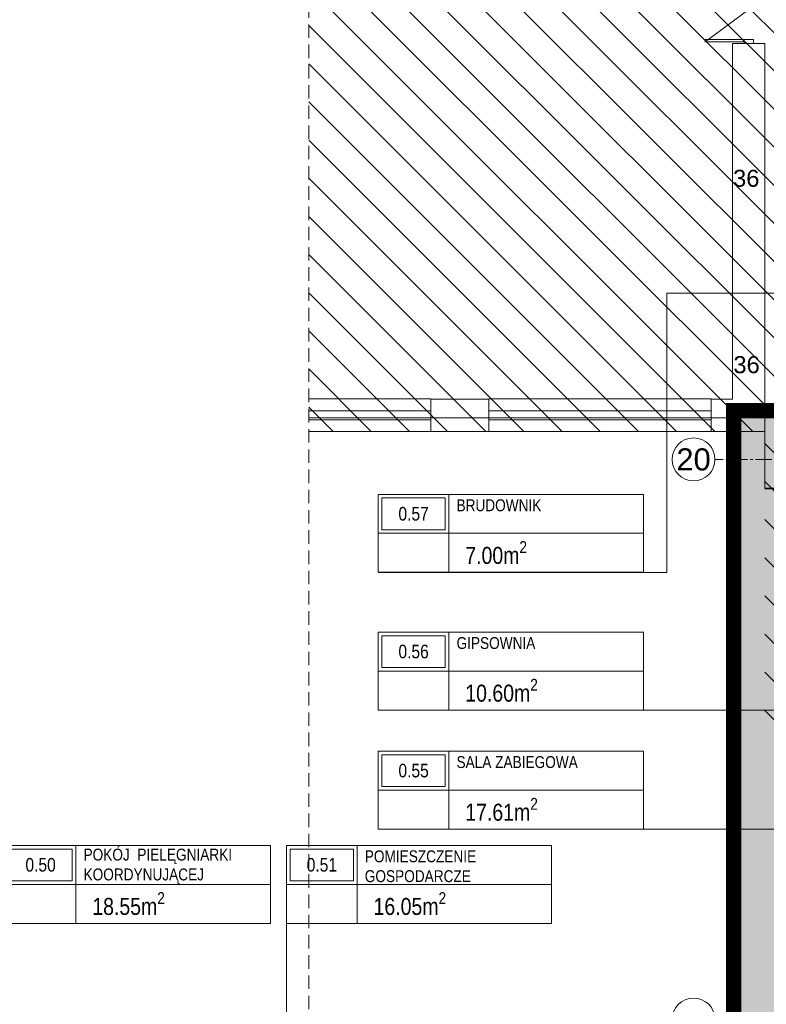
# Model space of a CAD drawing. Header units: millimetres. Extents: x -9409 to 0, y -5353 to 3057.
# Tile 150 of 256: x -7079 to -6201, y -1454 to -295. Entities that reach past the tile are written whole.
import ezdxf
from ezdxf.enums import TextEntityAlignment as Align

# ---------------------------------------------------------------- set-up
doc = ezdxf.new("R2010")
doc.units = ezdxf.units.MM
for name, pattern in [('ACAD_ISO02W100', [15, 12, -3]), ('CACHE2', [4.7625, 3.175, -1.5875]), ('CENTER2', [28.575, 19.05, -3.175, 3.175, -3.175]), ('DASHED2', [0.375, 0.25, -0.125])]:
    doc.linetypes.add(name, pattern=pattern)
for name, color, linetype, lineweight in [('A-AREA-____-IDEN', 81, 'Continuous', 5), ('sq_bud istn', 253, 'Continuous', 15), ('SQ_HATCH', 140, 'Continuous', 13), ('SQ_ISTN.Ściany', 140, 'Continuous', 35), ('SQ_Opisy', 7, 'Continuous', 18), ('SQ_Osie', 220, 'CENTER2', 9), ('SQ_PROJ.Ściany', 7, 'Continuous', 35), ('SQ_TECHNOLOGIA OPIS', 7, 'Continuous', 9), ('SQ_ZAKRES_OPRACOWANIA', 7, 'ACAD_ISO02W100', 20)]:
    doc.layers.add(name, color=color, linetype=linetype, lineweight=lineweight)
doc.layers.add('SQ_STOLARKA ISTNIEJĄCA', color=7, linetype='Continuous', lineweight=9, true_color=0x575757)
doc.styles.add('ARIAL', font='arial.ttf')
doc.styles.add('Arial Narrow_2', font='ARIALN.TTF', dxfattribs={"height": 20})
doc.styles.get("Standard").update_dxf_attribs({"font": 'arial.ttf'})

# ---------------------------------------------------------------- blocks, each defined once
blk = doc.blocks.new('ET_pom_prokocim 1_200 - SZEROKA --4287470-__- 0_00 parter')
at = {"layer": 'A-AREA-____-IDEN'}
blk.add_line((2.943, 0.629), (2.943, -1.377), dxfattribs=at)
blk.add_wipeout([(-3.629, 2.634), (10, 2.634), (10, -1.377), (-3.629, -1.377)])
for p, q in [((-3.629, -1.377), (-3.629, 2.634)), ((-3.629, 2.634), (10, 2.634)), ((0, 0.629), (0, 2.634)), ((10, 2.634), (10, -1.377)), ((-3.629, 0.629), (0, 0.629)), ((0, 0.629), (0, -1.377)), ((10, 0.629), (0, 0.629)), ((10, -1.377), (-3.629, -1.377))]:
    blk.add_line(p, q, dxfattribs=at)
blk.add_lwpolyline([(-3.441, 0.817), (-0.188, 0.817), (-0.188, 2.446), (-3.441, 2.446)], close=True, dxfattribs=at)
blk = doc.blocks.new('stan projektowany')
at = {"layer": 'sq_bud istn'}
h = blk.add_hatch(dxfattribs=at)
h.set_pattern_fill('LINE', color=256, scale=10, angle=135)
h.set_pattern_definition([(135, (-52710.16, -21414.304), (-22.45064, -22.45064), [])])
h.paths.add_polyline_path([(-15144.6, 11515.6), (-15046.6, 11515.6), (-15046.6, 11778), (-17204.5, 11778), (-17204.5, 11515.6), (-16664.6, 11515.6), (-16668, 10408.7), (-17204.5, 10408.7), (-17204.5, 8874.3), (-16668, 8874.3), (-16668, 8504), (-16382.6, 8503.7), (-16382.9, 8841.2), (-16219.6, 8841.2), (-16219.6, 9267.6), (-16019.6, 9267.6), (-16019.6, 10563.1), (-15789.6, 10563.1), (-15789.6, 10483.6), (-15752.6, 10483.6), (-15144.6, 10483.6)])
at = {"layer": 'SQ_HATCH'}
h = blk.add_hatch(dxfattribs=at)
h.set_pattern_fill('ANGLE')
h.set_pattern_definition([(0, (-10464.962, 6233.929), (0, 6.985), [5.08, -1.905]), (90, (-10464.962, 6233.929), (-6.985, 4e-16), [5.08, -1.905])])
h.paths.add_polyline_path([(-15233.1, 8198.7), (-15198.1, 8198.7), (-15176.6, 8198.7), (-15176.6, 8216.2), (-15144.6, 8216.2), (-15144.6, 8147.2), (-15144.6, 7886.2), (-15144.6, 7837.2), (-15144.6, 7734.8), (-15104.7, 7734.8), (-15104.6, 10535.6), (-15737.6, 10535.6), (-15737.6, 10615.6), (-15789.6, 10615.6), (-16075.6, 10615.6), (-16075.6, 9587.3), (-16120.1, 9587.3), (-16120.1, 9436.6), (-16071.6, 9436.6), (-16071.6, 9307.6), (-16259.6, 9307.6), (-16259.6, 8898.7), (-16704.6, 8898.7), (-16704.6, 7768.2), (-16704.6, 7751.8), (-16685.6, 7751.8), (-16685.6, 7130.6), (-16718.1, 7131.6), (-16718.1, 7178.2), (-16999.6, 7178.2), (-16999.6, 7808.2), (-19394.6, 7808.2), (-19394.6, 6211.2), (-19462.5, 6211.2), (-19462.5, 5925.5), (-18509.3, 5925.5), (-18509.3, 6211.2), (-17103, 6223), (-17103, 5881.5), (-15104.7, 5873.3), (-15104.7, 7734.8), (-15144.6, 7734.8), (-15144.6, 7707.2), (-15176.6, 7707.2), (-15176.6, 7706.7), (-15176.6, 7706.7), (-15259.9, 7706.7), (-15259.9, 7706.8), (-15259.9, 7707.2), (-15292.7, 7707.2), (-15292.7, 7696.7), (-15292.7, 7696.7), (-15292.7, 7706.7), (-15297.7, 7706.6), (-15297.7, 7699.4, 0.414214), (-15297.4, 7699.1), (-15296.5, 7699.1, -0.414214), (-15296.2, 7698.8), (-15296.2, 7696.9, 0.527766), (-15295.9, 7696.6, -0.450501), (-15295.3, 7696.1, -0.414104), (-15295.8, 7695.5), (-15295.1, 7695.5), (-15295.8, 7695.5, -0.414323), (-15296.3, 7696.1, -0.409171), (-15295.9, 7696.7, -0.450389), (-15296.2, 7696.9), (-15296.2, 7698.8, 0.414214), (-15296.5, 7699.1), (-15297.4, 7699.1, -0.414214), (-15297.7, 7699.4), (-15297.7, 7706.6), (-15292.7, 7706.7), (-15292.7, 7707.2), (-15259.9, 7707.2), (-15259.9, 7734.8), (-15473.3, 7734.8), (-15473.3, 7771.1, -0.414214), (-15477.3, 7775.1, -1), (-15469.3, 7775.1, -0.414214), (-15473.3, 7771.1), (-15473.3, 7749.3), (-15457.7, 7749.3), (-15457.7, 7760.1), (-15458, 7760.2), (-15458, 7773.9), (-15458, 7787.5), (-15457.7, 7799.3), (-15457.7, 7787.6), (-15431.6, 7791.4, -0.038172), (-15428, 7791.6, -0.032853), (-15424.8, 7791.4, -0.057631), (-15419.7, 7790.2, -0.057695), (-15415.5, 7788, -0.068919), (-15411.9, 7784.8, -0.070278), (-15409.4, 7780.9, -0.066142), (-15408.2, 7776.7, -0.045653), (-15407.9, 7773.2, -0.032968), (-15408.1, 7770.7, -0.068737), (-15409.4, 7766.3, -0.070278), (-15411.9, 7762.4, -0.068919), (-15415.5, 7759.2, -0.057695), (-15419.7, 7757, -0.057631), (-15424.8, 7755.8, -0.032853), (-15428, 7755.6, -0.033182), (-15431.2, 7755.8), (-15457.7, 7760.1), (-15457.7, 7749.3), (-15473.3, 7749.3), (-15473.3, 7734.8), (-15259.9, 7734.8), (-15259.9, 7837.1), (-15259.9, 7837.1), (-15259.9, 7837.1), (-15176.6, 7837.2), (-15176.6, 7734.8), (-15144.6, 7734.8), (-15144.6, 7837.2), (-15144.6, 7886.2), (-15176.6, 7886.2), (-15176.6, 8147.2), (-15176.6, 8163.7), (-15198.1, 8163.7), (-15233.1, 8163.7)])
at = {"layer": 'sq_bud istn'}
for p, q in [((-16738.1, 9332.7), (-16687, 9370.7)), ((-16692.5, 9335.7), (-16738.1, 9335.7)), ((-16738.1, 9332.7), (-16738.1, 9335.7)), ((-16692.5, 9332.7), (-16738.1, 9332.7)), ((-16706, 9330.7), (-16706, 8912.3)), ((-16706, 9330.7), (-16668, 9330.7)), ((-16681.5, 9335.7), (-16692.5, 9335.7)), ((-16692.5, 9335.7), (-16692.5, 9330.7)), ((-16681.5, 9335.7), (-16681.5, 9330.7)), ((-16668, 9330.7), (-16668, 8874.3)), ((-17061.1, 8912.3), (-17061.1, 8874.3)), ((-17061.1, 8912.3), (-16992.8, 8912.3)), ((-16992.8, 8912.3), (-16992.8, 8874.3)), ((-16731.2, 8912.3), (-16706, 8912.3)), ((-16731.2, 8874.3), (-16731.2, 8912.3)), ((-17204.5, 8890.4), (-16697.1, 8890.4)), ((-16992.8, 8874.3), (-17061.1, 8874.3)), ((-16731.2, 8874.3), (-16668, 8874.3))]:
    blk.add_line(p, q, dxfattribs=at)
for points in [[(-17204.5, 8912.6), (-17061.1, 8912.6), (-17061.1, 8874.3), (-17204.5, 8874.3)], [(-17204.5, 8887.8), (-17061.1, 8887.8), (-17061.1, 8898.6), (-17204.5, 8898.6)]]:
    blk.add_lwpolyline(points, dxfattribs=at)
for points in [[(-16731.2, 8874.3), (-16992.8, 8874.3), (-16992.8, 8912.6), (-16731.2, 8912.6)], [(-16731.2, 8898.6), (-16992.8, 8898.6), (-16992.8, 8887.8), (-16731.2, 8887.8)]]:
    blk.add_lwpolyline(points, close=True, dxfattribs=at)
at = {"layer": 'SQ_ISTN.Ściany'}
blk.add_lwpolyline([(-16632.6, 8807.2), (-16668, 8807.2)], dxfattribs=at)
at = {"layer": 'SQ_Osie'}
blk.add_lwpolyline([(-15059.7, 8841.2), (-16726.7, 8841.2)], dxfattribs=at)
at = {"layer": 'SQ_Osie', "linetype": 'ByBlock'}
for centre in [(-16751.9, 8841.4), (-16751.9, 8182.3)]:
    blk.add_circle(centre, 25.2, dxfattribs=at)
at = {"layer": 'SQ_STOLARKA ISTNIEJĄCA', "lineweight": 13}
blk.add_line((-16668, 9330.7), (-16668, 8807.2), dxfattribs=at)
at = {"layer": 'SQ_ZAKRES_OPRACOWANIA', "linetype": 'CACHE2', "ltscale": 5}
blk.add_lwpolyline([(-14814.6, 11778), (-15737.1, 11778), (-15737.1, 11735.4), (-15837.1, 11820.5), (-15837.1, 11778), (-17204.5, 11778), (-17204.5, 11035.8), (-17162, 11035.8), (-17247.1, 10935.8), (-17204.5, 10935.8), (-17204.5, 9500.9), (-17162, 9500.9), (-17247.1, 9400.9), (-17204.5, 9400.9), (-17204.5, 8139.9), (-18379.8, 8139.9), (-18379.8, 8097.4), (-18479.8, 8182.5), (-18479.8, 8139.9), (-19419.6, 8139.9), (-19419.6, 5921)], dxfattribs=at)
at = {"layer": 'SQ_ZAKRES_OPRACOWANIA', "color": 251, "linetype": 'DASHED2', "ltscale": 100, "true_color": 0x636466, "const_width": 18}
blk.add_lwpolyline([(-15104.6, 10541.7), (-15104.7, 7946.2), (-14458.4, 7942.5), (-14458.4, 5881.5), (-17103, 5881.5), (-17103, 6223), (-18509.3, 6211.2), (-18509.3, 5925.5), (-19462.5, 5925.5), (-19462.5, 6211.2), (-19394.6, 6211.2), (-19394.6, 7808.2), (-16999.6, 7808.2), (-16999.6, 7178.2), (-16704.6, 7178.2), (-16704.6, 7768.2), (-16704.6, 8898.7), (-16259.6, 8898.7), (-16259.6, 9307.6), (-16071.6, 9307.6), (-16071.6, 9436.6)], dxfattribs=at)
at = {"layer": 'SQ_Osie'}
blk.add_text('20', height=26, dxfattribs=at).set_placement((-16751.9, 8841.4), align=Align.MIDDLE_CENTER)

msp = doc.modelspace()

# ---------------------------------------------------------------- linework, layer by layer
at = {"layer": 'A-AREA-____-IDEN'}
for p, q in [((-6318.4, -945.9), (-6318.4, -617.4)), ((-6318.4, -617.4), (-5658.5, -617.4))]:
    msp.add_line(p, q, dxfattribs=at)

# ---------------------------------------------------------------- block references
at = {"layer": 'A-AREA-____-IDEN', "lineweight": 18, "xscale": 22.88, "yscale": 22.88, "zscale": 22.88}
for p in [(-6574.7, -914.3), (-6574.7, -1076.5), (-6574.7, -1216.5), (-7013.4, -1327.4), (-6682.6, -1327.4)]:
    msp.add_blockref('ET_pom_prokocim 1_200 - SZEROKA --4287470-__- 0_00 parter', p, dxfattribs=at)

# ---------------------------------------------------------------- texts
at = {"layer": 'SQ_TECHNOLOGIA OPIS', "linetype": 'ByBlock', "char_height": 20, "width": 15.146, "attachment_point": 1, "style": 'ARIAL'}
for insert in [(-6240.5, -472.1), (-6240.1, -691.4)]:
    msp.add_mtext('36', dxfattribs=dict(at, insert=insert))

# ---------------------------------------------------------------- next in the draw order: hatches: boundary and pattern name
at = {"layer": 'SQ_HATCH'}
h = msp.add_hatch(dxfattribs=at)
h.set_pattern_fill('ANGLE')
h.set_pattern_definition([(0, (0, -3420.361), (0, 6.985), [5.08, -1.905]), (90, (0, -3420.361), (-6.985, 4e-16), [5.08, -1.905])])
h.paths.add_polyline_path([(-4768.2, -1455.6), (-4733.2, -1455.6), (-4711.7, -1455.6), (-4711.7, -1438.1), (-4679.7, -1438.1), (-4679.7, -1507.1), (-4679.7, -1768.1), (-4679.7, -1817.1), (-4679.7, -1919.5), (-4639.7, -1919.5), (-4639.7, 881.3), (-5272.7, 881.3), (-5272.7, 961.3), (-5324.7, 961.3), (-5610.7, 961.3), (-5610.7, -67), (-5655.2, -67), (-5655.2, -217.7), (-5606.7, -217.7), (-5606.7, -346.7), (-5794.7, -346.7), (-5794.7, -755.6), (-6239.7, -755.6), (-6239.7, -1886.1), (-6239.7, -1902.5), (-6220.6, -1902.5), (-6220.6, -2523.7), (-6253.2, -2522.7), (-6253.2, -2476.1), (-6534.7, -2476.1), (-6534.7, -1846.1), (-8929.7, -1846.1), (-8929.7, -3443.1), (-8997.5, -3443.1), (-8997.5, -3728.8), (-8044.3, -3728.8), (-8044.3, -3443.1), (-6638.1, -3431.3), (-6638.1, -3772.8), (-4639.7, -3781), (-4639.7, -1919.5), (-4679.7, -1919.5), (-4679.7, -1947.1), (-4711.7, -1947.1), (-4711.7, -1947.6), (-4711.7, -1947.6), (-4794.9, -1947.6), (-4794.9, -1947.5), (-4794.9, -1947.1), (-4827.7, -1947.1), (-4827.7, -1957.6), (-4827.7, -1957.6), (-4827.7, -1947.6), (-4832.7, -1947.6), (-4832.7, -1954.8, 0.414214), (-4832.4, -1955.1), (-4831.5, -1955.1, -0.414214), (-4831.2, -1955.4), (-4831.2, -1957.3, 0.527766), (-4830.9, -1957.7, -0.450501), (-4830.3, -1958.2, -0.414104), (-4830.8, -1958.8), (-4830.1, -1958.8), (-4830.8, -1958.8, -0.414323), (-4831.4, -1958.2, -0.409171), (-4830.9, -1957.6, -0.450389), (-4831.2, -1957.3), (-4831.2, -1955.4, 0.414214), (-4831.5, -1955.1), (-4832.4, -1955.1, -0.414214), (-4832.7, -1954.8), (-4832.7, -1947.6), (-4827.7, -1947.6), (-4827.7, -1947.1), (-4794.9, -1947.1), (-4794.9, -1919.5), (-5008.3, -1919.5), (-5008.3, -1883.2, -0.414214), (-5012.3, -1879.2, -1), (-5004.3, -1879.2, -0.414214), (-5008.3, -1883.2), (-5008.3, -1905), (-4992.7, -1905), (-4992.7, -1894.1), (-4993, -1894.1), (-4993, -1880.4), (-4993, -1866.7), (-4992.7, -1855), (-4992.7, -1866.7), (-4966.7, -1862.9, -0.038172), (-4963, -1862.6, -0.032853), (-4959.9, -1862.8, -0.057631), (-4954.8, -1864.1, -0.057695), (-4950.6, -1866.3, -0.068919), (-4946.9, -1869.5, -0.070278), (-4944.5, -1873.4, -0.066142), (-4943.2, -1877.6, -0.045653), (-4943, -1881.1, -0.032968), (-4943.2, -1883.6, -0.068737), (-4944.5, -1888, -0.070278), (-4946.9, -1891.9, -0.068919), (-4950.6, -1895.1, -0.057695), (-4954.8, -1897.3, -0.057631), (-4959.9, -1898.5, -0.032853), (-4963, -1898.7, -0.033182), (-4966.2, -1898.5), (-4992.7, -1894.1), (-4992.7, -1905), (-5008.3, -1905), (-5008.3, -1919.5), (-4794.9, -1919.5), (-4794.9, -1817.1), (-4794.9, -1817.1), (-4794.9, -1817.2), (-4711.7, -1817.1), (-4711.7, -1919.5), (-4679.7, -1919.5), (-4679.7, -1817.1), (-4679.7, -1768.1), (-4711.7, -1768.1), (-4711.7, -1507.1), (-4711.7, -1490.6), (-4733.2, -1490.6), (-4768.2, -1490.6)])

# ---------------------------------------------------------------- next in the draw order: linework, layer by layer
at = {"layer": 'A-AREA-____-IDEN'}
for p, q in [((-6657.8, -945.9), (-6318.4, -945.9)), ((-6657.8, -1108), (-5719.8, -1108)), ((-6657.8, -1248.1), (-5654.9, -1248.1)), ((-6765.6, -2173.2), (-6765.6, -1267.2))]:
    msp.add_line(p, q, dxfattribs=at)

# ---------------------------------------------------------------- next in the draw order: block references
at = {"layer": 'SQ_ISTN.Ściany'}
msp.add_blockref('stan projektowany', (10465, -9654.3), dxfattribs=at)

# ---------------------------------------------------------------- next in the draw order: texts
at = {"layer": 'SQ_Opisy', "color": 7, "lineweight": 13}
for s, insert, char_height, width, attachment_point in [('{\\fArial Narrow|b0|i0|c238|p34;\\C256;0.57}', (-6616.2, -877), 16, 219.596, 5), ('{\\fArial Narrow|b0|i0|c238|p34;\\C256;BRUDOWNIK}', (-6565.7, -859.9), 14, 219.794, 1), ('{\\fArial Narrow|b0|i0|c238|p34;\\C256;0.56}', (-6616.2, -1039.1), 16, 219.596, 5), ('{\\fArial Narrow|b0|i0|c238|p34;\\C256;GIPSOWNIA}', (-6565.7, -1022), 14, 219.794, 1), ('{\\fArial Narrow|b0|i0|c238|p34;\\C256;SALA ZABIEGOWA}', (-6565.7, -1162.1), 14, 219.794, 1), ('{\\fArial Narrow|b0|i0|c238|p34;\\C256;0.55}', (-6616.2, -1179.2), 16, 219.596, 5), ('{\\fArial Narrow|b0|i0|c238|p34;\\C256;POKÓJ  PIELĘGNIARKI\\PKOORDYNUJĄCEJ}', (-7004.4, -1271), 14, 295.025, 1), ('{\\fArial Narrow|b0|i0|c238|p34;\\C256;POMIESZCZENIE GOSPODARCZE}', (-6673.6, -1273), 14, 219.794, 1), ('{\\fArial Narrow|b0|i0|c238|p34;\\C256;0.50}', (-7054.9, -1290.1), 16, 219.596, 5), ('{\\fArial Narrow|b0|i0|c238|p34;\\C256;0.51}', (-6724.1, -1290.1), 16, 219.596, 5)]:
    msp.add_mtext(s, dxfattribs=dict(at, insert=insert, char_height=char_height, width=width, attachment_point=attachment_point))
at = {"layer": 'SQ_PROJ.Ściany', "char_height": 20, "attachment_point": 1, "style": 'Arial Narrow_2'}
for s, insert in [('\\A1;7.00m{\\H0.7x;\\S2^ ;}', (-6555.4, -909.1)), ('\\A1;10.60m{\\H0.7x;\\S2^ ;}', (-6555.4, -1071.2)), ('\\A1;17.61m{\\H0.7x;\\S2^ ;}', (-6555.4, -1211.3)), ('\\A1;18.55m{\\H0.7x;\\S2^ ;}', (-6994.1, -1322.2)), ('\\A1;16.05m{\\H0.7x;\\S2^ ;}', (-6663.3, -1322.2))]:
    msp.add_mtext(s, dxfattribs=dict(at, insert=insert))

doc.saveas('drawing.dxf')
